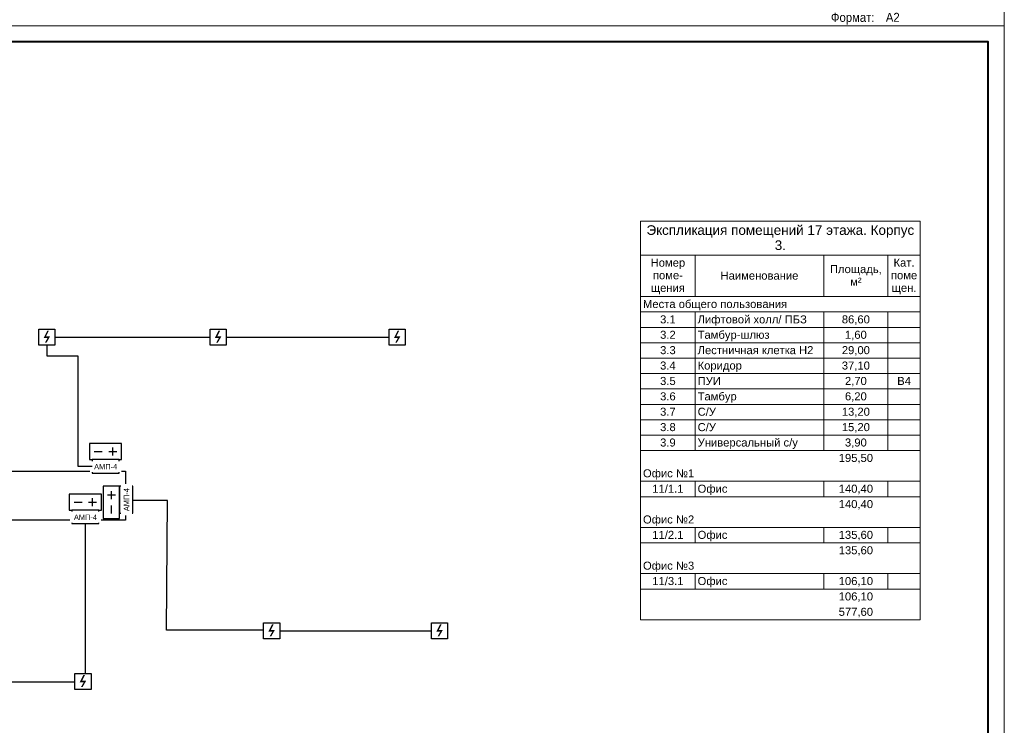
# Model space of a CAD drawing. Header units: millimetres. Extents: x -195178 to 1761886, y 140622 to 301105.
# Tile 93 of 131: x 919964 to 950608, y 202531 to 224498. Entities that reach past the tile are written whole.
import ezdxf

# ---------------------------------------------------------------- set-up
doc = ezdxf.new("R2010")
doc.units = ezdxf.units.MM
doc.set_wipeout_variables(frame=1)
for name, color, linetype, lineweight in [('A-010-M_LINE-T', 7, 'Continuous', 18), ('RC-Извещатели_пожарные', 1, 'Continuous', 30), ('Z-000-P_SCHED', 7, 'Continuous', 20), ('Рамка', 7, 'Continuous', 18), ('СС-011-ПОЖ-СИГНАЛИЗАЦИЯ', 1, 'Continuous', 30), ('УГО АПС и АПЗ$0$_АПС_Оборудование', 1, 'Continuous', 30)]:
    doc.layers.add(name, color=color, linetype=linetype, lineweight=lineweight)
doc.layers.add('АПС', color=5, linetype='Continuous')
doc.layers.add('формат', color=250, linetype='Continuous')
doc.styles.add('Arial', font='arial.ttf', dxfattribs={"width": 0.9, "height": 700})
doc.styles.add('Arial_2', font='arial.ttf', dxfattribs={"width": 0.9, "height": 400})
doc.styles.add('Arial_4', font='arial.ttf', dxfattribs={"height": 3})
doc.styles.add('Arial_5', font='arial.ttf', dxfattribs={"height": 2.5})
doc.styles.add('УГО АПС и АПЗ$0$Reserve SS', font='arial.ttf', dxfattribs={"height": 2.5})

# ---------------------------------------------------------------- blocks, each defined once
blk = doc.blocks.new('*U29')
at = {"color": 0, "lineweight": 0}
blk.add_lwpolyline([(-594, 0), (0, 0), (0, 420), (-594, 420)], close=True, dxfattribs=at)
at = {"lineweight": 40}
blk.add_lwpolyline([(-574, 5), (-5, 5), (-5, 415), (-574, 415)], close=True, dxfattribs=at)
at = {"style": 'Arial', "width": 0.9}
blk.add_text('Формат:', height=2.8, dxfattribs=at).set_placement((-53.97, 1.25))
at = {"style": 'Arial', "width": 0.9, "flags": 8}
blk.add_attdef('FORMAT', (-36.87, 1.26), '', height=2.8, dxfattribs=at)
blk = doc.blocks.new('УГО АПС и АПЗ$0$Источник бесперебойного питания v4')
blk.add_wipeout([(0, 5), (10, 5), (10, 0), (0, 0)])
for p, q in [((2.75, 3.75), (2.75, 1.25)), ((4, 2.5), (1.5, 2.5)), ((8.5, 2.5), (6, 2.5))]:
    blk.add_line(p, q)
blk.add_lwpolyline([(0, 0), (10, 0), (10, 5), (0, 5)], close=True)
at = {"style": 'УГО АПС и АПЗ$0$Reserve SS', "flags": 8}
blk.add_attdef('КОЛИЧЕСТВО', (10.26, 5.28), '', height=2.5, dxfattribs=at)
blk = doc.blocks.new('АМП-4')
at = {"color": 1}
blk.add_wipeout([(349424, -74023), (349424, -73183), (349844, -73183), (349844, -74023)], dxfattribs=at)
at = {"layer": 'АПС', "color": 1, "lineweight": 30, "ltscale": 200}
blk.add_lwpolyline([(349424, -73183), (349424, -74023), (349844, -74023), (349844, -73183)], close=True, dxfattribs=at)
at = {"layer": 'АПС', "color": 0, "lineweight": 30, "ltscale": 200, "insert": (349645, -73599), "char_height": 168, "width": 801.95, "attachment_point": 5, "rotation": 90, "style": 'Arial_2', "bg_fill": 2}
blk.add_mtext('АМП-4', dxfattribs=at)
blk = doc.blocks.new('ИП 212-45')
blk.add_wipeout([(346277, -75580), (346277, -76080), (345777, -76080), (345777, -75580)]).dxf.layer = 'RC-Извещатели_пожарные'
blk.add_wipeout([(345777, -76080), (345777, -75580), (346277, -75580), (346277, -76080)]).dxf.layer = 'RC-Извещатели_пожарные'
at = {"layer": 'RC-Извещатели_пожарные'}
blk.add_hatch(color=0, dxfattribs=at).paths.add_polyline_path([(346128, -75805), (346014, -76005), (345964, -76005), (346050, -75855), (345927, -75855), (346039, -75630), (346089, -75630), (346002, -75805)])
at = {"layer": 'RC-Извещатели_пожарные', "color": 0, "ltscale": 30}
for p, q in [((345777, -75580), (346277, -75580)), ((345777, -76080), (345777, -75580)), ((346277, -75580), (346277, -76080)), ((346277, -76080), (345777, -76080))]:
    blk.add_line(p, q, dxfattribs=at)

msp = doc.modelspace()

# ---------------------------------------------------------------- linework, layer by layer
at = {"layer": 'A-010-M_LINE-T'}
for p, q in [((939288, 218223), (939288, 217165)), ((947988, 218223), (939288, 218223)), ((947988, 217165), (947988, 218223)), ((939288, 217165), (939288, 205815)), ((939288, 217165), (947988, 217165)), ((940988, 217165), (940988, 215878)), ((944988, 217165), (944988, 215878)), ((946988, 217165), (946988, 215878)), ((947988, 217165), (947988, 205815)), ((940988, 215878), (939288, 215878)), ((944988, 215878), (940988, 215878)), ((946988, 215878), (944988, 215878)), ((947988, 215878), (946988, 215878)), ((940988, 215398), (939288, 215398)), ((944988, 215398), (940988, 215398)), ((940988, 215398), (940988, 214919)), ((946988, 215398), (944988, 215398)), ((944988, 215398), (944988, 214919)), ((947988, 215398), (946988, 215398)), ((946988, 215398), (946988, 214919)), ((940988, 214919), (939288, 214919)), ((944988, 214919), (940988, 214919)), ((940988, 214919), (940988, 214440)), ((946988, 214919), (944988, 214919)), ((944988, 214919), (944988, 214440)), ((947988, 214919), (946988, 214919)), ((946988, 214919), (946988, 214440)), ((940988, 214440), (939288, 214440)), ((944988, 214440), (940988, 214440)), ((940988, 214440), (940988, 213961)), ((946988, 214440), (944988, 214440)), ((944988, 214440), (944988, 213961)), ((947988, 214440), (946988, 214440)), ((946988, 214440), (946988, 213961)), ((940988, 213961), (939288, 213961)), ((944988, 213961), (940988, 213961)), ((940988, 213961), (940988, 213482)), ((946988, 213961), (944988, 213961)), ((944988, 213961), (944988, 213482)), ((947988, 213961), (946988, 213961)), ((946988, 213961), (946988, 213482)), ((940988, 213482), (939288, 213482)), ((944988, 213482), (940988, 213482)), ((940988, 213482), (940988, 213003)), ((946988, 213482), (944988, 213482)), ((944988, 213482), (944988, 213003)), ((947988, 213482), (946988, 213482)), ((946988, 213482), (946988, 213003)), ((940988, 213003), (939288, 213003)), ((944988, 213003), (940988, 213003)), ((940988, 213003), (940988, 212523)), ((946988, 213003), (944988, 213003)), ((944988, 213003), (944988, 212523)), ((947988, 213003), (946988, 213003)), ((946988, 213003), (946988, 212523)), ((940988, 212523), (939288, 212523)), ((944988, 212523), (940988, 212523)), ((940988, 212523), (940988, 212044)), ((946988, 212523), (944988, 212523)), ((944988, 212523), (944988, 212044)), ((947988, 212523), (946988, 212523)), ((946988, 212523), (946988, 212044)), ((940988, 212044), (939288, 212044)), ((944988, 212044), (940988, 212044)), ((940988, 212044), (940988, 211565)), ((946988, 212044), (944988, 212044)), ((944988, 212044), (944988, 211565)), ((947988, 212044), (946988, 212044)), ((946988, 212044), (946988, 211565)), ((940988, 211565), (939288, 211565)), ((944988, 211565), (940988, 211565)), ((940988, 211565), (940988, 211086)), ((946988, 211565), (944988, 211565)), ((944988, 211565), (944988, 211086)), ((947988, 211565), (946988, 211565)), ((946988, 211565), (946988, 211086)), ((940988, 211086), (939288, 211086)), ((944988, 211086), (940988, 211086)), ((946988, 211086), (944988, 211086)), ((947988, 211086), (946988, 211086)), ((940988, 210127), (939288, 210127)), ((944988, 210127), (940988, 210127)), ((940988, 210127), (940988, 209648)), ((946988, 210127), (944988, 210127)), ((944988, 210127), (944988, 209648)), ((947988, 210127), (946988, 210127)), ((946988, 210127), (946988, 209648)), ((940988, 209648), (939288, 209648)), ((944988, 209648), (940988, 209648)), ((946988, 209648), (944988, 209648)), ((947988, 209648), (946988, 209648)), ((940988, 208690), (939288, 208690)), ((944988, 208690), (940988, 208690)), ((940988, 208690), (940988, 208211)), ((946988, 208690), (944988, 208690)), ((944988, 208690), (944988, 208211)), ((947988, 208690), (946988, 208690)), ((946988, 208690), (946988, 208211)), ((940988, 208211), (939288, 208211)), ((944988, 208211), (940988, 208211)), ((946988, 208211), (944988, 208211)), ((947988, 208211), (946988, 208211)), ((940988, 207252), (939288, 207252)), ((944988, 207252), (940988, 207252)), ((940988, 207252), (940988, 206773)), ((946988, 207252), (944988, 207252)), ((944988, 207252), (944988, 206773)), ((947988, 207252), (946988, 207252)), ((946988, 207252), (946988, 206773)), ((940988, 206773), (939288, 206773)), ((944988, 206773), (940988, 206773)), ((946988, 206773), (944988, 206773)), ((947988, 206773), (946988, 206773)), ((947988, 205815), (939288, 205815))]:
    msp.add_line(p, q, dxfattribs=at)
at = {"layer": 'Рамка'}
msp.add_lwpolyline([(893208, 182805), (950108, 182805), (950108, 223805), (893208, 223805)], close=True, dxfattribs=at)
at = {"layer": 'СС-011-ПОЖ-СИГНАЛИЗАЦИЯ', "lineweight": 30, "ltscale": 100}
for points in [[(921058, 214613), (931461, 214613)], [(919309, 210441), (923262, 210441), (923262, 208915), (917149, 208915)], [(922007, 208810), (922007, 203873), (917031, 203873), (917031, 202953)]]:
    msp.add_lwpolyline(points, dxfattribs=at)

# ---------------------------------------------------------------- block references
at = {"layer": 'формат', "xscale": 100, "yscale": 100, "zscale": 100}
msp.add_blockref('*U29', (950608, 224305), dxfattribs=at).add_auto_attribs({'FORMAT': 'А2'})
msp.add_blockref('*U29', (950608, 182305), dxfattribs=at)

# ---------------------------------------------------------------- texts
at = {"layer": 'Z-000-P_SCHED', "line_spacing_factor": 0.941778}
for s, insert, char_height, width, attachment_point, style in [('Экспликация помещений 17 этажа. Корпус\\P3.', (943638, 218098), 300, 9945.56, 2, 'Arial_4'), ('Номер\\Pпоме-\\Pщения', (940138, 217060), 250, 1285.52, 2, 'Arial_5'), ('Кат.\\Pпоме\\Pщен.', (947488, 217060), 250, 979.44, 2, 'Arial_5'), ('Наименование', (942988, 216656), 250, 2895.47, 2, 'Arial_5'), ('Площадь,\\Pм\\fArial|b0|i0|c238|p34|;²', (945988, 216858), 250, 1925.21, 2, 'Arial_5'), ('Места общего пользования', (939363, 215772), 250, 5356.32, 1, 'Arial_5'), ('3.1', (940138, 215293), 250, 581.54, 2, 'Arial_5'), ('Лифтовой холл/ ПБЗ', (941063, 215293), 250, 4052.44, 1, 'Arial_5'), ('86,60', (945988, 215293), 250, 1046.78, 2, 'Arial_5'), ('3.2', (940138, 214814), 250, 581.54, 2, 'Arial_5'), ('Тамбур-шлюз', (941063, 214814), 250, 2659.79, 1, 'Arial_5'), ('1,60', (945988, 214814), 250, 814.16, 2, 'Arial_5'), ('3.3', (940138, 214335), 250, 581.54, 2, 'Arial_5'), ('Лестничная клетка Н2', (941063, 214335), 250, 4300.36, 1, 'Arial_5'), ('29,00', (945988, 214335), 250, 1046.78, 2, 'Arial_5'), ('3.4', (940138, 213856), 250, 581.54, 2, 'Arial_5'), ('Коридор', (941063, 213856), 250, 1646.69, 1, 'Arial_5'), ('37,10', (945988, 213856), 250, 1046.78, 2, 'Arial_5'), ('3.5', (940138, 213376), 250, 581.54, 2, 'Arial_5'), ('ПУИ', (941063, 213376), 250, 863.13, 1, 'Arial_5'), ('2,70', (945988, 213376), 250, 814.16, 2, 'Arial_5'), ('B4', (947488, 213376), 250, 511.15, 2, 'Arial_5'), ('3.6', (940138, 212897), 250, 581.54, 2, 'Arial_5'), ('Тамбур', (941063, 212897), 250, 1444.68, 1, 'Arial_5'), ('6,20', (945988, 212897), 250, 814.16, 2, 'Arial_5'), ('3.7', (940138, 212418), 250, 581.54, 2, 'Arial_5'), ('С/У', (941063, 212418), 250, 679.49, 1, 'Arial_5'), ('13,20', (945988, 212418), 250, 1046.78, 2, 'Arial_5'), ('3.8', (940138, 211939), 250, 581.54, 2, 'Arial_5'), ('С/У', (941063, 211939), 250, 679.49, 1, 'Arial_5'), ('15,20', (945988, 211939), 250, 1046.78, 2, 'Arial_5'), ('3.9', (940138, 211460), 250, 581.54, 2, 'Arial_5'), ('Универсальный с/у', (941063, 211460), 250, 3712.69, 1, 'Arial_5'), ('3,90', (945988, 211460), 250, 814.16, 2, 'Arial_5'), ('195,50', (945988, 210980), 250, 1279.39, 2, 'Arial_5'), ('Офис №1', (939363, 210501), 250, 1903.79, 1, 'Arial_5'), ('11/1.1', (940138, 210022), 250, 1163.09, 2, 'Arial_5'), ('Офис', (941063, 210022), 250, 1107.99, 1, 'Arial_5'), ('140,40', (945988, 210022), 250, 1279.39, 2, 'Arial_5'), ('140,40', (945988, 209543), 250, 1279.39, 2, 'Arial_5'), ('Офис №2', (939363, 209064), 250, 1903.79, 1, 'Arial_5'), ('11/2.1', (940138, 208585), 250, 1163.09, 2, 'Arial_5'), ('Офис', (941063, 208585), 250, 1107.99, 1, 'Arial_5'), ('135,60', (945988, 208585), 250, 1279.39, 2, 'Arial_5'), ('135,60', (945988, 208105), 250, 1279.39, 2, 'Arial_5'), ('Офис №3', (939363, 207626), 250, 1903.79, 1, 'Arial_5'), ('11/3.1', (940138, 207147), 250, 1163.09, 2, 'Arial_5'), ('Офис', (941063, 207147), 250, 1107.99, 1, 'Arial_5'), ('106,10', (945988, 207147), 250, 1279.39, 2, 'Arial_5'), ('106,10', (945988, 206668), 250, 1279.39, 2, 'Arial_5'), ('577,60', (945988, 206189), 250, 1279.39, 2, 'Arial_5')]:
    msp.add_mtext(s, dxfattribs=dict(at, insert=insert, char_height=char_height, width=width, attachment_point=attachment_point, style=style))

# ---------------------------------------------------------------- next in the draw order: block references
at = {"layer": 'СС-011-ПОЖ-СИГНАЛИЗАЦИЯ', "color": 0, "lineweight": 30}
for p in [(574782, 290443), (580113, 290443), (585685, 290443), (581779, 281305), (587006, 281305), (575908, 279727)]:
    msp.add_blockref('ИП 212-45', p, dxfattribs=at)
at = {"layer": 'УГО АПС и АПЗ$0$_АПС_Оборудование', "color": 252, "xscale": 100, "yscale": 100, "zscale": 100}
for p, rotation in [((923136, 211303), 180), ((922567, 209972), 269.9999999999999)]:
    msp.add_blockref('УГО АПС и АПЗ$0$Источник бесперебойного питания v4', p, dxfattribs=dict(at, rotation=rotation))

# ---------------------------------------------------------------- next in the draw order: linework, layer by layer
at = {"layer": 'СС-011-ПОЖ-СИГНАЛИЗАЦИЯ', "lineweight": 30, "ltscale": 100}
msp.add_lwpolyline([(928056, 205474), (932783, 205474)], dxfattribs=at)

# ---------------------------------------------------------------- next in the draw order: block references
at = {"layer": 'СС-011-ПОЖ-СИГНАЛИЗАЦИЯ', "lineweight": 30, "rotation": 270}
msp.add_blockref('АМП-4', (996239, 560227), dxfattribs=at)
at = {"layer": 'СС-011-ПОЖ-СИГНАЛИЗАЦИЯ', "lineweight": 30}
msp.add_blockref('АМП-4', (573643, 283155), dxfattribs=at)
at = {"layer": 'УГО АПС и АПЗ$0$_АПС_Оборудование', "color": 252, "xscale": 100, "yscale": 100, "zscale": 100, "rotation": 180}
msp.add_blockref('УГО АПС и АПЗ$0$Источник бесперебойного питания v4', (922507, 209730), dxfattribs=at)

# ---------------------------------------------------------------- next in the draw order: linework, layer by layer
at = {"layer": 'СС-011-ПОЖ-СИГНАЛИЗАЦИЯ', "lineweight": 30, "ltscale": 100}
for points in [[(922216, 210593), (921787, 210593), (921787, 214026), (920822, 214026), (920822, 214363)], [(927552, 205488), (924533, 205488), (924565, 209534), (923487, 209534)]]:
    msp.add_lwpolyline(points, dxfattribs=at)

# ---------------------------------------------------------------- next in the draw order: block references
at = {"layer": 'СС-011-ПОЖ-СИГНАЛИЗАЦИЯ', "lineweight": 30, "rotation": 270}
msp.add_blockref('АМП-4', (995610, 558654), dxfattribs=at)

doc.saveas('drawing.dxf')
